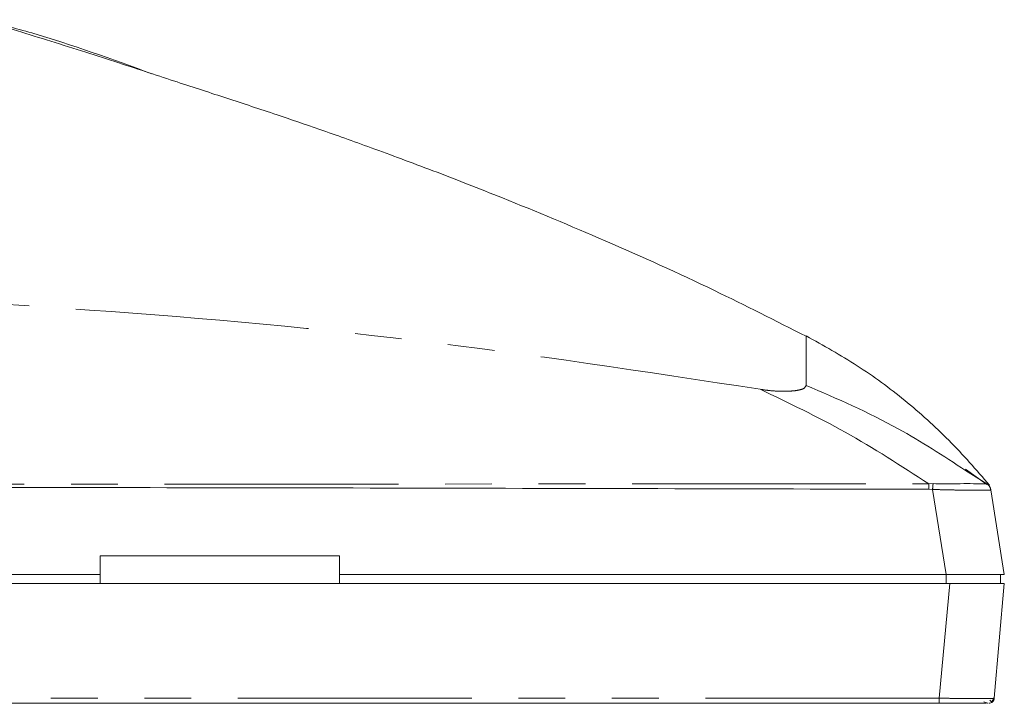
# Model space of a CAD drawing. Header units: millimetres. Extents: x 19 to 844, y 7 to 552.
# Tile 7 of 36: x 299 to 326, y 99 to 118. Entities that reach past the tile are written whole.
import ezdxf

# ---------------------------------------------------------------- set-up
doc = ezdxf.new("R2010")
doc.units = ezdxf.units.MM
doc.linetypes.add('PHANTOM', pattern=[12.7, 6.35, -1.27, 1.27, -1.27, 1.27, -1.27])

msp = doc.modelspace()

# ---------------------------------------------------------------- linework, layer by layer
at = {"color": 7, "linetype": 'Continuous', "lineweight": 15}
for p, q in [((325.215, 105.175), (324.633, 105.591)), ((325.216, 105.196), (324.634, 105.556)), ((325.228, 105.193), (325.216, 105.196)), ((325.28, 105.16), (325.315, 105.065)), ((325.321, 105.027), (325.321, 105.029)), ((325.321, 105.027), (325.685, 102.734)), ((307.63, 103.234), (301.13, 103.234)), ((301.13, 102.734), (301.13, 103.234)), ((307.63, 103.234), (307.63, 102.734)), ((301.13, 102.734), (149.089, 102.734)), ((301.13, 102.484), (301.13, 102.734)), ((307.63, 102.734), (324.104, 102.734)), ((307.63, 102.734), (307.63, 102.484)), ((325.585, 102.484), (325.585, 102.734)), ((324.204, 102.484), (148.88, 102.484)), ((301.13, 102.484), (269.78, 102.484)), ((324.104, 102.484), (307.63, 102.484)), ((323.92, 99.371), (324.204, 102.484)), ((324.276, 102.484), (324.276, 102.484)), ((325.415, 99.371), (325.687, 102.484)), ((323.92, 99.234), (70.839, 99.234))]:
    msp.add_line(p, q, dxfattribs=at)
at = {"color": 8, "linetype": 'PHANTOM', "lineweight": 0}
for p, q in [((264.777, 105.168), (323.635, 105.194)), ((323.635, 105.194), (323.752, 105.198)), ((325.212, 105.196), (325.216, 105.196)), ((323.635, 105.045), (323.739, 105.041)), ((324.104, 102.734), (323.739, 105.041)), ((324.104, 102.734), (324.104, 102.484)), ((324.193, 102.734), (324.193, 102.734)), ((323.92, 99.371), (70.839, 99.371))]:
    msp.add_line(p, q, dxfattribs=at)
at = {"color": 7, "linetype": 'Continuous', "lineweight": 15}
for points, knots in [([(320.302, 109.199), (319.475, 109.619), (317.67, 110.537), (314.9, 111.783), (312.328, 112.857), (310.194, 113.689), (308.504, 114.317), (307.082, 114.823), (305.791, 115.263), (304.569, 115.661), (303.251, 116.094), (301.65, 116.619), (299.874, 117.19), (298.575, 117.585), (297.956, 117.773)], [0, 0, 0, 0, 0.0972223, 0.212138, 0.3204662, 0.3959109, 0.4657812, 0.5305264, 0.5925308, 0.6740855, 0.7553388, 0.8379076, 0.9228131, 1, 1, 1, 1]), ([(302.532, 116.328), (301.451, 116.721), (299.945, 117.267), (298.395, 117.679), (297.958, 117.796)], [0, 0, 0, 0, 0.717653, 1, 1, 1, 1]), ([(325.287, 105.156), (324.928, 105.569), (324.221, 106.384), (323.008, 107.467), (321.714, 108.428), (320.773, 108.949), (320.304, 109.209)], [0, 0, 0, 0, 0.258888, 0.509871, 0.755906, 1, 1, 1, 1]), ([(319.054, 107.761), (319.83, 107.39), (321.384, 106.649), (322.884, 105.68), (323.635, 105.194)], [0, 0, 0, 0, 0.49924, 1, 1, 1, 1]), ([(323.635, 105.194), (323.635, 105.173), (323.635, 105.131), (323.635, 105.074), (323.635, 105.045)], [0, 0, 0, 0, 0.50115, 1, 1, 1, 1]), ([(323.752, 105.198), (323.942, 105.197), (324.165, 105.197), (324.501, 105.197), (324.793, 105.2), (325.089, 105.194), (325.144, 105.195), (325.167, 105.196)], [0, 0, 0, 0, 0.277265, 0.325099, 0.544117, 0.81102, 1, 1, 1, 1]), ([(264.777, 105.098), (264.934, 105.098), (265.377, 105.098), (266.785, 105.098), (271.534, 105.098), (280.9, 105.099), (299.111, 105.104), (313.825, 105.069), (323.635, 105.045)], [0, 0, 0, 0, 0.007968, 0.0225881, 0.0717844, 0.2500014, 0.500003, 1, 1, 1, 1]), ([(324.104, 102.734), (324.224, 102.734), (324.449, 102.734), (324.843, 102.731), (325.249, 102.736), (325.527, 102.731), (325.663, 102.734), (325.677, 102.734), (325.685, 102.734)], [0, 0, 0, 0, 0.144319, 0.271938, 0.500001, 0.728061, 0.855676, 1, 1, 1, 1]), ([(325.224, 102.734), (325.201, 102.734), (325.077, 102.734), (324.678, 102.734), (324.296, 102.734), (324.104, 102.734)], [0, 0, 0, 0, 0.099604, 0.547975, 1, 1, 1, 1]), ([(325.585, 102.484), (325.563, 102.484), (325.519, 102.484), (325.178, 102.484), (324.688, 102.484), (324.299, 102.484), (324.104, 102.484)], [0, 0, 0, 0, 0.251017, 0.500001, 0.748986, 1, 1, 1, 1]), ([(325.687, 102.484), (325.681, 102.484), (325.669, 102.484), (325.547, 102.484), (325.274, 102.484), (324.787, 102.484), (324.402, 102.484), (324.204, 102.484)], [0, 0, 0, 0, 0.132115, 0.260688, 0.506292, 0.746082, 1, 1, 1, 1]), ([(325.191, 99.234), (325.185, 99.234), (325.15, 99.234), (324.94, 99.234), (324.672, 99.234), (324.36, 99.234), (324.096, 99.234), (323.92, 99.234)], [0, 0, 0, 0, 0.075926, 0.389777, 0.5416, 0.694341, 1, 1, 1, 1]), ([(325.131, 99.273), (325.164, 99.261), (325.227, 99.238), (325.234, 99.235), (325.237, 99.234)], [0, 0, 0, 0, 0.509839, 1, 1, 1, 1]), ([(325.265, 99.234), (325.284, 99.236), (325.321, 99.24), (325.369, 99.271), (325.404, 99.316), (325.411, 99.353), (325.415, 99.371)], [0, 0, 0, 0, 0.2499827, 0.4999767, 0.7499956, 1, 1, 1, 1]), ([(325.317, 99.243), (325.331, 99.252), (325.358, 99.269), (325.314, 99.302), (325.292, 99.319)], [0, 0, 0, 0, 0.492843, 1, 1, 1, 1]), ([(325.338, 99.273), (325.345, 99.28), (325.359, 99.294), (325.379, 99.327), (325.384, 99.354), (325.388, 99.372)], [0, 0, 0, 0, 0.262014, 0.519152, 1, 1, 1, 1])]:
    msp.add_open_spline(points, degree=3, knots=knots, dxfattribs=at)
at = {"color": 8, "linetype": 'PHANTOM', "lineweight": 0}
for points, knots in [([(262.38, 110.786), (265.537, 110.787), (271.851, 110.789), (281.322, 110.719), (290.791, 110.49), (300.25, 110.011), (309.691, 109.191), (315.933, 108.237), (319.054, 107.761)], [0, 0, 0, 0, 0.166675, 0.333348, 0.500014, 0.666682, 0.833342, 1, 1, 1, 1]), ([(320.304, 107.866), (320.304, 108.19), (320.304, 108.836), (320.304, 109.129), (320.304, 109.22), (320.304, 109.205), (320.304, 109.203)], [0, 0, 0, 0, 0.318023, 0.636054, 0.954109, 1, 1, 1, 1]), ([(319.054, 107.761), (319.136, 107.749), (319.298, 107.724), (319.535, 107.708), (319.755, 107.704), (319.948, 107.714), (320.102, 107.736), (320.259, 107.779), (320.286, 107.831), (320.304, 107.866)], [0, 0, 0, 0, 0.124671, 0.249952, 0.375387, 0.500494, 0.625512, 0.7509, 1, 1, 1, 1]), ([(324.634, 105.556), (324.03, 105.95), (322.634, 106.86), (321.148, 107.502), (320.304, 107.866)], [0, 0, 0, 0, 0.432566, 1, 1, 1, 1]), ([(323.752, 105.198), (323.751, 105.188), (323.749, 105.168), (323.746, 105.129), (323.742, 105.087), (323.74, 105.056), (323.739, 105.041)], [0, 0, 0, 0, 0.2457852, 0.4972783, 0.7501642, 1, 1, 1, 1]), ([(325.212, 105.196), (325.226, 105.186), (325.254, 105.165), (325.286, 105.124), (325.31, 105.078), (325.318, 105.044), (325.321, 105.027)], [0, 0, 0, 0, 0.2472574, 0.4999669, 0.7527051, 1, 1, 1, 1]), ([(325.216, 105.196), (325.23, 105.185), (325.256, 105.165), (325.287, 105.124), (325.31, 105.079), (325.317, 105.046), (325.321, 105.029)], [0, 0, 0, 0, 0.247399, 0.4999919, 0.7525763, 1, 1, 1, 1]), ([(323.739, 105.041), (323.848, 105.037), (324.061, 105.031), (324.457, 105.023), (324.807, 105.023), (325.067, 105.022), (325.268, 105.021), (325.3, 105.025), (325.321, 105.027)], [0, 0, 0, 0, 0.132113, 0.257187, 0.498229, 0.626039, 0.754353, 1, 1, 1, 1]), ([(325.415, 99.371), (325.409, 99.37), (325.397, 99.369), (325.275, 99.366), (325.004, 99.365), (324.597, 99.366), (324.223, 99.369), (324.022, 99.37), (323.92, 99.371)], [0, 0, 0, 0, 0.1305208, 0.2575286, 0.5000744, 0.742574, 0.8695388, 1, 1, 1, 1]), ([(323.92, 99.234), (323.92, 99.236), (323.92, 99.24), (323.92, 99.271), (323.92, 99.316), (323.92, 99.353), (323.92, 99.371)], [0, 0, 0, 0, 0.249995, 0.499991, 0.749999, 1, 1, 1, 1])]:
    msp.add_open_spline(points, degree=3, knots=knots, dxfattribs=at)

doc.saveas('drawing.dxf')
